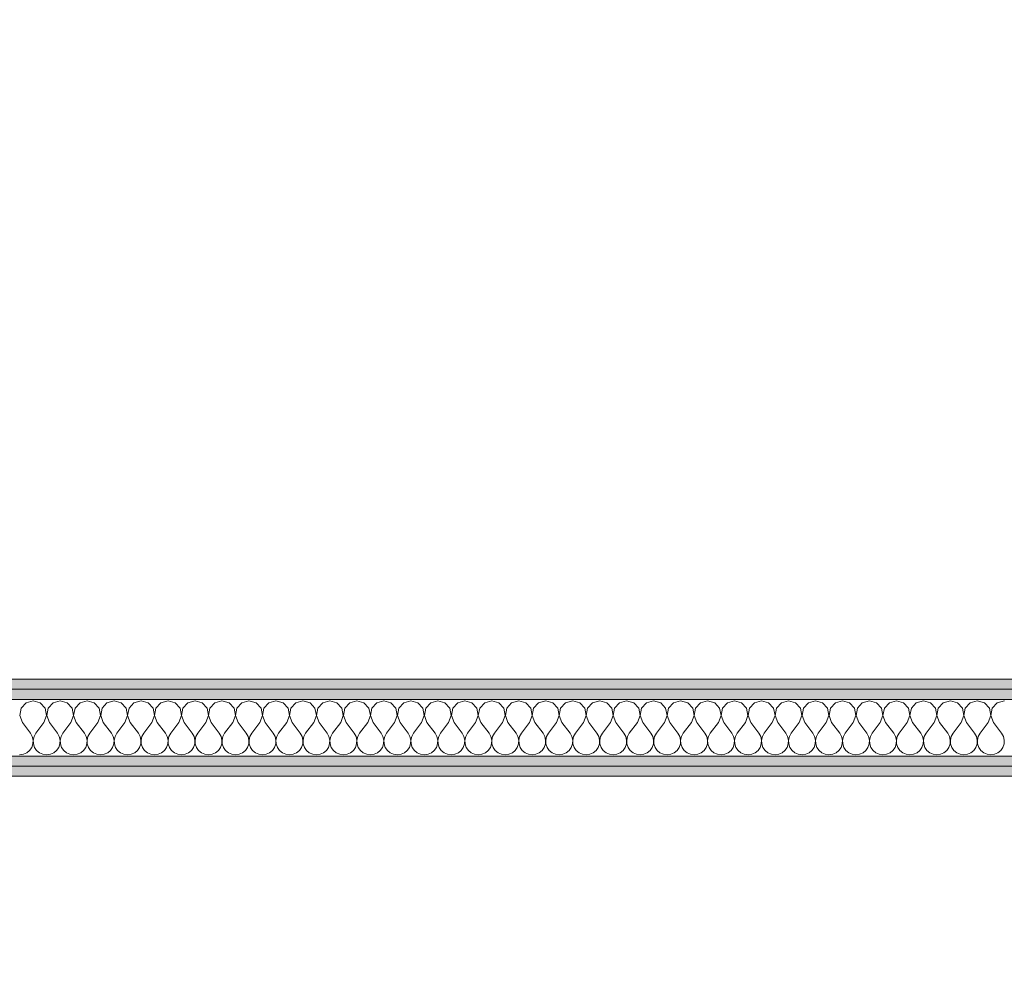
# Model space of a CAD drawing. Header units: millimetres. Extents: x 172139 to 266886, y 89525 to 138225.
# Tile 67 of 72: x 214600 to 215817, y 116825 to 118022. Entities that reach past the tile are written whole.
import ezdxf

# ---------------------------------------------------------------- set-up
doc = ezdxf.new("R2010")
doc.units = ezdxf.units.MM
doc.header["$MEASUREMENT"] = 0
doc.layers.add('ROZBUDOWA_NOWE_DZIAŁOWE', color=7, linetype='Continuous')
for name, color, linetype, lineweight, true_color in [('ROZBUDOWA_NOWE_DZIAŁOWE_Nr_pióra__24', 7, 'Continuous', 15, 0x029e21), ('ROZBUDOWA_NOWE_DZIAŁOWE_Nr_pióra__4', 7, 'Continuous', 13, 0x029e21), ('ROZBUDOWA_NOWE_DZIAŁOWE_Nr_pióra__67', 7, 'Continuous', 13, 0x6a6a6a)]:
    doc.layers.add(name, color=color, linetype=linetype, lineweight=lineweight, true_color=true_color)
doc.layers.add('ROZBUDOWA_NOWE_DZIAŁOWE_Nr_pióra__47', color=7, linetype='Continuous', lineweight=15)
doc.layers.add('STREFA_NOWE_POM_Nr_pióra__121', color=255, linetype='Continuous', lineweight=0)
pattern_1 = [(0, (0, 0), (0, 37.5), [0, -37.5])]

# ---------------------------------------------------------------- blocks, each defined once
blk = doc.blocks.new('*X465')
at = {"layer": 'ROZBUDOWA_NOWE_DZIAŁOWE_Nr_pióra__4', "linetype": 'Continuous'}
for p, q in [((214601.8, 117170.9), (214600.1, 117161.9)), ((214607.9, 117177.6), (214601.8, 117170.9)), ((214616.7, 117180.1), (214607.9, 117177.6)), ((214625.4, 117177.6), (214616.7, 117180.1)), ((214631.6, 117170.9), (214625.4, 117177.6)), ((214633.3, 117161.9), (214631.6, 117170.9)), ((214635.1, 117170.9), (214633.4, 117161.9)), ((214641.2, 117177.6), (214635.1, 117170.9)), ((214650, 117180.1), (214641.2, 117177.6)), ((214658.8, 117177.6), (214650, 117180.1)), ((214664.9, 117170.9), (214658.8, 117177.6)), ((214666.6, 117161.9), (214664.9, 117170.9)), ((214668.4, 117170.9), (214666.7, 117161.9)), ((214674.6, 117177.6), (214668.4, 117170.9)), ((214683.3, 117180.1), (214674.6, 117177.6)), ((214692.1, 117177.6), (214683.3, 117180.1)), ((214698.2, 117170.9), (214692.1, 117177.6)), ((214699.9, 117161.9), (214698.2, 117170.9)), ((214701.8, 117170.9), (214700.1, 117161.9)), ((214707.9, 117177.6), (214701.8, 117170.9)), ((214716.7, 117180.1), (214707.9, 117177.6)), ((214725.4, 117177.6), (214716.7, 117180.1)), ((214731.6, 117170.9), (214725.4, 117177.6)), ((214733.3, 117161.9), (214731.6, 117170.9)), ((214735.1, 117170.9), (214733.4, 117161.9)), ((214741.2, 117177.6), (214735.1, 117170.9)), ((214750, 117180.1), (214741.2, 117177.6)), ((214758.8, 117177.6), (214750, 117180.1)), ((214764.9, 117170.9), (214758.8, 117177.6)), ((214766.6, 117161.9), (214764.9, 117170.9)), ((214768.4, 117170.9), (214766.7, 117161.9)), ((214774.6, 117177.6), (214768.4, 117170.9)), ((214783.3, 117180.1), (214774.6, 117177.6)), ((214792.1, 117177.6), (214783.3, 117180.1)), ((214798.2, 117170.9), (214792.1, 117177.6)), ((214799.9, 117161.9), (214798.2, 117170.9)), ((214801.8, 117170.9), (214800.1, 117161.9)), ((214807.9, 117177.6), (214801.8, 117170.9)), ((214816.7, 117180.1), (214807.9, 117177.6)), ((214825.4, 117177.6), (214816.7, 117180.1)), ((214831.6, 117170.9), (214825.4, 117177.6)), ((214833.3, 117161.9), (214831.6, 117170.9)), ((214835.1, 117170.9), (214833.4, 117161.9)), ((214841.2, 117177.6), (214835.1, 117170.9)), ((214850, 117180.1), (214841.2, 117177.6)), ((214858.8, 117177.6), (214850, 117180.1)), ((214864.9, 117170.9), (214858.8, 117177.6)), ((214866.6, 117161.9), (214864.9, 117170.9)), ((214868.4, 117170.9), (214866.7, 117161.9)), ((214874.6, 117177.6), (214868.4, 117170.9)), ((214883.3, 117180.1), (214874.6, 117177.6)), ((214892.1, 117177.6), (214883.3, 117180.1)), ((214898.2, 117170.9), (214892.1, 117177.6)), ((214899.9, 117161.9), (214898.2, 117170.9)), ((214901.8, 117170.9), (214900.1, 117161.9)), ((214907.9, 117177.6), (214901.8, 117170.9)), ((214916.7, 117180.1), (214907.9, 117177.6)), ((214925.4, 117177.6), (214916.7, 117180.1)), ((214931.6, 117170.9), (214925.4, 117177.6)), ((214933.3, 117161.9), (214931.6, 117170.9)), ((214935.1, 117170.9), (214933.4, 117161.9)), ((214941.2, 117177.6), (214935.1, 117170.9)), ((214950, 117180.1), (214941.2, 117177.6)), ((214958.8, 117177.6), (214950, 117180.1)), ((214964.9, 117170.9), (214958.8, 117177.6)), ((214966.6, 117161.9), (214964.9, 117170.9)), ((214968.4, 117170.9), (214966.7, 117161.9)), ((214974.6, 117177.6), (214968.4, 117170.9)), ((214983.3, 117180.1), (214974.6, 117177.6)), ((214992.1, 117177.6), (214983.3, 117180.1)), ((214998.2, 117170.9), (214992.1, 117177.6)), ((214999.9, 117161.9), (214998.2, 117170.9)), ((215001.8, 117170.9), (215000.1, 117161.9)), ((215007.9, 117177.6), (215001.8, 117170.9)), ((215016.7, 117180.1), (215007.9, 117177.6)), ((215025.4, 117177.6), (215016.7, 117180.1)), ((215031.6, 117170.9), (215025.4, 117177.6)), ((215033.3, 117161.9), (215031.6, 117170.9)), ((215035.1, 117170.9), (215033.4, 117161.9)), ((215041.2, 117177.6), (215035.1, 117170.9)), ((215050, 117180.1), (215041.2, 117177.6)), ((215058.8, 117177.6), (215050, 117180.1)), ((215064.9, 117170.9), (215058.8, 117177.6)), ((215066.6, 117161.9), (215064.9, 117170.9)), ((215068.4, 117170.9), (215066.7, 117161.9)), ((215074.6, 117177.6), (215068.4, 117170.9)), ((215083.3, 117180.1), (215074.6, 117177.6)), ((215092.1, 117177.6), (215083.3, 117180.1)), ((215098.2, 117170.9), (215092.1, 117177.6)), ((215099.9, 117161.9), (215098.2, 117170.9)), ((215101.8, 117170.9), (215100.1, 117161.9)), ((215107.9, 117177.6), (215101.8, 117170.9)), ((215116.7, 117180.1), (215107.9, 117177.6)), ((215125.4, 117177.6), (215116.7, 117180.1)), ((215131.6, 117170.9), (215125.4, 117177.6)), ((215133.3, 117161.9), (215131.6, 117170.9)), ((215135.1, 117170.9), (215133.4, 117161.9)), ((215141.2, 117177.6), (215135.1, 117170.9)), ((215150, 117180.1), (215141.2, 117177.6)), ((215158.8, 117177.6), (215150, 117180.1)), ((215164.9, 117170.9), (215158.8, 117177.6)), ((215166.6, 117161.9), (215164.9, 117170.9)), ((215168.4, 117170.9), (215166.7, 117161.9)), ((215174.6, 117177.6), (215168.4, 117170.9)), ((215183.3, 117180.1), (215174.6, 117177.6)), ((215192.1, 117177.6), (215183.3, 117180.1)), ((215198.2, 117170.9), (215192.1, 117177.6)), ((215199.9, 117161.9), (215198.2, 117170.9)), ((215201.8, 117170.9), (215200.1, 117161.9)), ((215207.9, 117177.6), (215201.8, 117170.9)), ((215216.7, 117180.1), (215207.9, 117177.6)), ((215225.4, 117177.6), (215216.7, 117180.1)), ((215231.6, 117170.9), (215225.4, 117177.6)), ((215233.3, 117161.9), (215231.6, 117170.9)), ((215235.1, 117170.9), (215233.4, 117161.9)), ((215241.2, 117177.6), (215235.1, 117170.9)), ((215250, 117180.1), (215241.2, 117177.6)), ((215258.8, 117177.6), (215250, 117180.1)), ((215264.9, 117170.9), (215258.8, 117177.6)), ((215266.6, 117161.9), (215264.9, 117170.9)), ((215268.4, 117170.9), (215266.7, 117161.9)), ((215274.6, 117177.6), (215268.4, 117170.9)), ((215283.3, 117180.1), (215274.6, 117177.6)), ((215292.1, 117177.6), (215283.3, 117180.1)), ((215298.2, 117170.9), (215292.1, 117177.6)), ((215299.9, 117161.9), (215298.2, 117170.9)), ((215301.8, 117170.9), (215300.1, 117161.9)), ((215307.9, 117177.6), (215301.8, 117170.9)), ((215316.7, 117180.1), (215307.9, 117177.6)), ((215325.4, 117177.6), (215316.7, 117180.1)), ((215331.6, 117170.9), (215325.4, 117177.6)), ((215333.3, 117161.9), (215331.6, 117170.9)), ((215335.1, 117170.9), (215333.4, 117161.9)), ((215341.2, 117177.6), (215335.1, 117170.9)), ((215350, 117180.1), (215341.2, 117177.6)), ((215358.8, 117177.6), (215350, 117180.1)), ((215364.9, 117170.9), (215358.8, 117177.6)), ((215366.6, 117161.9), (215364.9, 117170.9)), ((215368.4, 117170.9), (215366.7, 117161.9)), ((215374.6, 117177.6), (215368.4, 117170.9)), ((215383.3, 117180.1), (215374.6, 117177.6)), ((215392.1, 117177.6), (215383.3, 117180.1)), ((215398.2, 117170.9), (215392.1, 117177.6)), ((215399.9, 117161.9), (215398.2, 117170.9)), ((215401.8, 117170.9), (215400.1, 117161.9)), ((215407.9, 117177.6), (215401.8, 117170.9)), ((215416.7, 117180.1), (215407.9, 117177.6)), ((215425.4, 117177.6), (215416.7, 117180.1)), ((215431.6, 117170.9), (215425.4, 117177.6)), ((215433.3, 117161.9), (215431.6, 117170.9)), ((215435.1, 117170.9), (215433.4, 117161.9)), ((215441.2, 117177.6), (215435.1, 117170.9)), ((215450, 117180.1), (215441.2, 117177.6)), ((215458.8, 117177.6), (215450, 117180.1)), ((215464.9, 117170.9), (215458.8, 117177.6)), ((215466.6, 117161.9), (215464.9, 117170.9)), ((215468.4, 117170.9), (215466.7, 117161.9)), ((215474.6, 117177.6), (215468.4, 117170.9)), ((215483.3, 117180.1), (215474.6, 117177.6)), ((215492.1, 117177.6), (215483.3, 117180.1)), ((215498.2, 117170.9), (215492.1, 117177.6)), ((215499.9, 117161.9), (215498.2, 117170.9)), ((215501.8, 117170.9), (215500.1, 117161.9)), ((215507.9, 117177.6), (215501.8, 117170.9)), ((215516.7, 117180.1), (215507.9, 117177.6)), ((215525.4, 117177.6), (215516.7, 117180.1)), ((215531.6, 117170.9), (215525.4, 117177.6)), ((215533.3, 117161.9), (215531.6, 117170.9)), ((215535.1, 117170.9), (215533.4, 117161.9)), ((215541.2, 117177.6), (215535.1, 117170.9)), ((215550, 117180.1), (215541.2, 117177.6)), ((215558.8, 117177.6), (215550, 117180.1)), ((215564.9, 117170.9), (215558.8, 117177.6)), ((215566.6, 117161.9), (215564.9, 117170.9)), ((215568.4, 117170.9), (215566.7, 117161.9)), ((215574.6, 117177.6), (215568.4, 117170.9)), ((215583.3, 117180.1), (215574.6, 117177.6)), ((215592.1, 117177.6), (215583.3, 117180.1)), ((215598.2, 117170.9), (215592.1, 117177.6)), ((215599.9, 117161.9), (215598.2, 117170.9)), ((215601.8, 117170.9), (215600.1, 117161.9)), ((215607.9, 117177.6), (215601.8, 117170.9)), ((215616.7, 117180.1), (215607.9, 117177.6)), ((215625.4, 117177.6), (215616.7, 117180.1)), ((215631.6, 117170.9), (215625.4, 117177.6)), ((215633.3, 117161.9), (215631.6, 117170.9)), ((215635.1, 117170.9), (215633.4, 117161.9)), ((215641.2, 117177.6), (215635.1, 117170.9)), ((215650, 117180.1), (215641.2, 117177.6)), ((215658.8, 117177.6), (215650, 117180.1)), ((215664.9, 117170.9), (215658.8, 117177.6)), ((215666.6, 117161.9), (215664.9, 117170.9)), ((215668.4, 117170.9), (215666.7, 117161.9)), ((215674.6, 117177.6), (215668.4, 117170.9)), ((215683.3, 117180.1), (215674.6, 117177.6)), ((215692.1, 117177.6), (215683.3, 117180.1)), ((215698.2, 117170.9), (215692.1, 117177.6)), ((215699.9, 117161.9), (215698.2, 117170.9)), ((215701.8, 117170.9), (215700.1, 117161.9)), ((215707.9, 117177.6), (215701.8, 117170.9)), ((215716.7, 117180.1), (215707.9, 117177.6)), ((215725.4, 117177.6), (215716.7, 117180.1)), ((215731.6, 117170.9), (215725.4, 117177.6)), ((215733.3, 117161.9), (215731.6, 117170.9)), ((215735.1, 117170.9), (215733.4, 117161.9)), ((215741.2, 117177.6), (215735.1, 117170.9)), ((215750, 117180.1), (215741.2, 117177.6)), ((215758.8, 117177.6), (215750, 117180.1)), ((215764.9, 117170.9), (215758.8, 117177.6)), ((215766.6, 117161.9), (215764.9, 117170.9)), ((215768.4, 117170.9), (215766.7, 117161.9)), ((215774.6, 117177.6), (215768.4, 117170.9)), ((215783.3, 117180.1), (215774.6, 117177.6)), ((215792.1, 117177.6), (215783.3, 117180.1)), ((215798.2, 117170.9), (215792.1, 117177.6)), ((215799.9, 117161.9), (215798.2, 117170.9)), ((215801.8, 117170.9), (215800.1, 117161.9)), ((215807.9, 117177.6), (215801.8, 117170.9)), ((215816.7, 117180.1), (215807.9, 117177.6)), ((214600.1, 117161.9), (214603.3, 117153.4)), ((214630, 117153.4), (214633.3, 117161.9)), ((214633.4, 117161.9), (214636.7, 117153.4)), ((214663.3, 117153.4), (214666.6, 117161.9)), ((214666.7, 117161.9), (214670, 117153.4)), ((214696.7, 117153.4), (214699.9, 117161.9)), ((214700.1, 117161.9), (214703.3, 117153.4)), ((214730, 117153.4), (214733.3, 117161.9)), ((214733.4, 117161.9), (214736.7, 117153.4)), ((214763.3, 117153.4), (214766.6, 117161.9)), ((214766.7, 117161.9), (214770, 117153.4)), ((214796.7, 117153.4), (214799.9, 117161.9)), ((214800.1, 117161.9), (214803.3, 117153.4)), ((214830, 117153.4), (214833.3, 117161.9)), ((214833.4, 117161.9), (214836.7, 117153.4)), ((214863.3, 117153.4), (214866.6, 117161.9)), ((214866.7, 117161.9), (214870, 117153.4)), ((214896.7, 117153.4), (214899.9, 117161.9)), ((214900.1, 117161.9), (214903.3, 117153.4)), ((214930, 117153.4), (214933.3, 117161.9)), ((214933.4, 117161.9), (214936.7, 117153.4)), ((214963.3, 117153.4), (214966.6, 117161.9)), ((214966.7, 117161.9), (214970, 117153.4)), ((214996.7, 117153.4), (214999.9, 117161.9)), ((215000.1, 117161.9), (215003.3, 117153.4)), ((215030, 117153.4), (215033.3, 117161.9)), ((215033.4, 117161.9), (215036.7, 117153.4)), ((215063.3, 117153.4), (215066.6, 117161.9)), ((215066.7, 117161.9), (215070, 117153.4)), ((215096.7, 117153.4), (215099.9, 117161.9)), ((215100.1, 117161.9), (215103.3, 117153.4)), ((215130, 117153.4), (215133.3, 117161.9)), ((215133.4, 117161.9), (215136.7, 117153.4)), ((215163.3, 117153.4), (215166.6, 117161.9)), ((215166.7, 117161.9), (215170, 117153.4)), ((215196.7, 117153.4), (215199.9, 117161.9)), ((215200.1, 117161.9), (215203.3, 117153.4)), ((215230, 117153.4), (215233.3, 117161.9)), ((215233.4, 117161.9), (215236.7, 117153.4)), ((215263.3, 117153.4), (215266.6, 117161.9)), ((215266.7, 117161.9), (215270, 117153.4)), ((215296.7, 117153.4), (215299.9, 117161.9)), ((215300.1, 117161.9), (215303.3, 117153.4)), ((215330, 117153.4), (215333.3, 117161.9)), ((215333.4, 117161.9), (215336.7, 117153.4)), ((215363.3, 117153.4), (215366.6, 117161.9)), ((215366.7, 117161.9), (215370, 117153.4)), ((215396.7, 117153.4), (215399.9, 117161.9)), ((215400.1, 117161.9), (215403.3, 117153.4)), ((215430, 117153.4), (215433.3, 117161.9)), ((215433.4, 117161.9), (215436.7, 117153.4)), ((215463.3, 117153.4), (215466.6, 117161.9)), ((215466.7, 117161.9), (215470, 117153.4)), ((215496.7, 117153.4), (215499.9, 117161.9)), ((215500.1, 117161.9), (215503.3, 117153.4)), ((215530, 117153.4), (215533.3, 117161.9)), ((215533.4, 117161.9), (215536.7, 117153.4)), ((215563.3, 117153.4), (215566.6, 117161.9)), ((215566.7, 117161.9), (215570, 117153.4)), ((215596.7, 117153.4), (215599.9, 117161.9)), ((215600.1, 117161.9), (215603.3, 117153.4)), ((215630, 117153.4), (215633.3, 117161.9)), ((215633.4, 117161.9), (215636.7, 117153.4)), ((215663.3, 117153.4), (215666.6, 117161.9)), ((215666.7, 117161.9), (215670, 117153.4)), ((215696.7, 117153.4), (215699.9, 117161.9)), ((215700.1, 117161.9), (215703.3, 117153.4)), ((215730, 117153.4), (215733.3, 117161.9)), ((215733.4, 117161.9), (215736.7, 117153.4)), ((215763.3, 117153.4), (215766.6, 117161.9)), ((215766.7, 117161.9), (215770, 117153.4)), ((215796.7, 117153.4), (215799.9, 117161.9)), ((215800.1, 117161.9), (215803.3, 117153.4)), ((214603.3, 117153.4), (214613.3, 117140.1)), ((214630, 117153.4), (214620, 117140.1)), ((214636.7, 117153.4), (214646.7, 117140.1)), ((214663.3, 117153.4), (214653.3, 117140.1)), ((214670, 117153.4), (214680, 117140.1)), ((214696.7, 117153.4), (214686.7, 117140.1)), ((214703.3, 117153.4), (214713.3, 117140.1)), ((214730, 117153.4), (214720, 117140.1)), ((214736.7, 117153.4), (214746.7, 117140.1)), ((214763.3, 117153.4), (214753.3, 117140.1)), ((214770, 117153.4), (214780, 117140.1)), ((214796.7, 117153.4), (214786.7, 117140.1)), ((214803.3, 117153.4), (214813.3, 117140.1)), ((214830, 117153.4), (214820, 117140.1)), ((214836.7, 117153.4), (214846.7, 117140.1)), ((214863.3, 117153.4), (214853.3, 117140.1)), ((214870, 117153.4), (214880, 117140.1)), ((214896.7, 117153.4), (214886.7, 117140.1)), ((214903.3, 117153.4), (214913.3, 117140.1)), ((214930, 117153.4), (214920, 117140.1)), ((214936.7, 117153.4), (214946.7, 117140.1)), ((214963.3, 117153.4), (214953.3, 117140.1)), ((214970, 117153.4), (214980, 117140.1)), ((214996.7, 117153.4), (214986.7, 117140.1)), ((215003.3, 117153.4), (215013.3, 117140.1)), ((215030, 117153.4), (215020, 117140.1)), ((215036.7, 117153.4), (215046.7, 117140.1)), ((215063.3, 117153.4), (215053.3, 117140.1)), ((215070, 117153.4), (215080, 117140.1)), ((215096.7, 117153.4), (215086.7, 117140.1)), ((215103.3, 117153.4), (215113.3, 117140.1)), ((215130, 117153.4), (215120, 117140.1)), ((215136.7, 117153.4), (215146.7, 117140.1)), ((215163.3, 117153.4), (215153.3, 117140.1)), ((215170, 117153.4), (215180, 117140.1)), ((215196.7, 117153.4), (215186.7, 117140.1)), ((215203.3, 117153.4), (215213.3, 117140.1)), ((215230, 117153.4), (215220, 117140.1)), ((215236.7, 117153.4), (215246.7, 117140.1)), ((215263.3, 117153.4), (215253.3, 117140.1)), ((215270, 117153.4), (215280, 117140.1)), ((215296.7, 117153.4), (215286.7, 117140.1)), ((215303.3, 117153.4), (215313.3, 117140.1)), ((215330, 117153.4), (215320, 117140.1)), ((215336.7, 117153.4), (215346.7, 117140.1)), ((215363.3, 117153.4), (215353.3, 117140.1)), ((215370, 117153.4), (215380, 117140.1)), ((215396.7, 117153.4), (215386.7, 117140.1)), ((215403.3, 117153.4), (215413.3, 117140.1)), ((215430, 117153.4), (215420, 117140.1)), ((215436.7, 117153.4), (215446.7, 117140.1)), ((215463.3, 117153.4), (215453.3, 117140.1)), ((215470, 117153.4), (215480, 117140.1)), ((215496.7, 117153.4), (215486.7, 117140.1)), ((215503.3, 117153.4), (215513.3, 117140.1)), ((215530, 117153.4), (215520, 117140.1)), ((215536.7, 117153.4), (215546.7, 117140.1)), ((215563.3, 117153.4), (215553.3, 117140.1)), ((215570, 117153.4), (215580, 117140.1)), ((215596.7, 117153.4), (215586.7, 117140.1)), ((215603.3, 117153.4), (215613.3, 117140.1)), ((215630, 117153.4), (215620, 117140.1)), ((215636.7, 117153.4), (215646.7, 117140.1)), ((215663.3, 117153.4), (215653.3, 117140.1)), ((215670, 117153.4), (215680, 117140.1)), ((215696.7, 117153.4), (215686.7, 117140.1)), ((215703.3, 117153.4), (215713.3, 117140.1)), ((215730, 117153.4), (215720, 117140.1)), ((215736.7, 117153.4), (215746.7, 117140.1)), ((215763.3, 117153.4), (215753.3, 117140.1)), ((215770, 117153.4), (215780, 117140.1)), ((215796.7, 117153.4), (215786.7, 117140.1)), ((215803.3, 117153.4), (215813.3, 117140.1)), ((214615.6, 117136.1), (214613.3, 117140.1)), ((214616.6, 117131.6), (214615.6, 117136.1)), ((214617.8, 117136.1), (214616.7, 117131.6)), ((214620, 117140.1), (214617.8, 117136.1)), ((214648.9, 117136.1), (214646.7, 117140.1)), ((214649.9, 117131.6), (214648.9, 117136.1)), ((214651.1, 117136.1), (214650.1, 117131.6)), ((214653.3, 117140.1), (214651.1, 117136.1)), ((214682.2, 117136.1), (214680, 117140.1)), ((214683.3, 117131.6), (214682.2, 117136.1)), ((214684.4, 117136.1), (214683.4, 117131.6)), ((214686.7, 117140.1), (214684.4, 117136.1)), ((214715.6, 117136.1), (214713.3, 117140.1)), ((214716.6, 117131.6), (214715.6, 117136.1)), ((214717.8, 117136.1), (214716.7, 117131.6)), ((214720, 117140.1), (214717.8, 117136.1)), ((214748.9, 117136.1), (214746.7, 117140.1)), ((214749.9, 117131.6), (214748.9, 117136.1)), ((214751.1, 117136.1), (214750.1, 117131.6)), ((214753.3, 117140.1), (214751.1, 117136.1)), ((214782.2, 117136.1), (214780, 117140.1)), ((214783.3, 117131.6), (214782.2, 117136.1)), ((214784.4, 117136.1), (214783.4, 117131.6)), ((214786.7, 117140.1), (214784.4, 117136.1)), ((214815.6, 117136.1), (214813.3, 117140.1)), ((214816.6, 117131.6), (214815.6, 117136.1)), ((214817.8, 117136.1), (214816.7, 117131.6)), ((214820, 117140.1), (214817.8, 117136.1)), ((214848.9, 117136.1), (214846.7, 117140.1)), ((214849.9, 117131.6), (214848.9, 117136.1)), ((214851.1, 117136.1), (214850.1, 117131.6)), ((214853.3, 117140.1), (214851.1, 117136.1)), ((214882.2, 117136.1), (214880, 117140.1)), ((214883.3, 117131.6), (214882.2, 117136.1)), ((214884.4, 117136.1), (214883.4, 117131.6)), ((214886.7, 117140.1), (214884.4, 117136.1)), ((214915.6, 117136.1), (214913.3, 117140.1)), ((214916.6, 117131.6), (214915.6, 117136.1)), ((214917.8, 117136.1), (214916.7, 117131.6)), ((214920, 117140.1), (214917.8, 117136.1)), ((214948.9, 117136.1), (214946.7, 117140.1)), ((214949.9, 117131.6), (214948.9, 117136.1)), ((214951.1, 117136.1), (214950.1, 117131.6)), ((214953.3, 117140.1), (214951.1, 117136.1)), ((214982.2, 117136.1), (214980, 117140.1)), ((214983.3, 117131.6), (214982.2, 117136.1)), ((214984.4, 117136.1), (214983.4, 117131.6)), ((214986.7, 117140.1), (214984.4, 117136.1)), ((215015.6, 117136.1), (215013.3, 117140.1)), ((215016.6, 117131.6), (215015.6, 117136.1)), ((215017.8, 117136.1), (215016.7, 117131.6)), ((215020, 117140.1), (215017.8, 117136.1)), ((215048.9, 117136.1), (215046.7, 117140.1)), ((215049.9, 117131.6), (215048.9, 117136.1)), ((215051.1, 117136.1), (215050.1, 117131.6)), ((215053.3, 117140.1), (215051.1, 117136.1)), ((215082.2, 117136.1), (215080, 117140.1)), ((215083.3, 117131.6), (215082.2, 117136.1)), ((215084.4, 117136.1), (215083.4, 117131.6)), ((215086.7, 117140.1), (215084.4, 117136.1)), ((215115.6, 117136.1), (215113.3, 117140.1)), ((215116.6, 117131.6), (215115.6, 117136.1)), ((215117.8, 117136.1), (215116.7, 117131.6)), ((215120, 117140.1), (215117.8, 117136.1)), ((215148.9, 117136.1), (215146.7, 117140.1)), ((215149.9, 117131.6), (215148.9, 117136.1)), ((215151.1, 117136.1), (215150.1, 117131.6)), ((215153.3, 117140.1), (215151.1, 117136.1)), ((215182.2, 117136.1), (215180, 117140.1)), ((215183.3, 117131.6), (215182.2, 117136.1)), ((215184.4, 117136.1), (215183.4, 117131.6)), ((215186.7, 117140.1), (215184.4, 117136.1)), ((215215.6, 117136.1), (215213.3, 117140.1)), ((215216.6, 117131.6), (215215.6, 117136.1)), ((215217.8, 117136.1), (215216.7, 117131.6)), ((215220, 117140.1), (215217.8, 117136.1)), ((215248.9, 117136.1), (215246.7, 117140.1)), ((215249.9, 117131.6), (215248.9, 117136.1)), ((215251.1, 117136.1), (215250.1, 117131.6)), ((215253.3, 117140.1), (215251.1, 117136.1)), ((215282.2, 117136.1), (215280, 117140.1)), ((215283.3, 117131.6), (215282.2, 117136.1)), ((215284.4, 117136.1), (215283.4, 117131.6)), ((215286.7, 117140.1), (215284.4, 117136.1)), ((215315.6, 117136.1), (215313.3, 117140.1)), ((215316.6, 117131.6), (215315.6, 117136.1)), ((215317.8, 117136.1), (215316.7, 117131.6)), ((215320, 117140.1), (215317.8, 117136.1)), ((215348.9, 117136.1), (215346.7, 117140.1)), ((215349.9, 117131.6), (215348.9, 117136.1)), ((215351.1, 117136.1), (215350.1, 117131.6)), ((215353.3, 117140.1), (215351.1, 117136.1)), ((215382.2, 117136.1), (215380, 117140.1)), ((215383.3, 117131.6), (215382.2, 117136.1)), ((215384.4, 117136.1), (215383.4, 117131.6)), ((215386.7, 117140.1), (215384.4, 117136.1)), ((215415.6, 117136.1), (215413.3, 117140.1)), ((215416.6, 117131.6), (215415.6, 117136.1)), ((215417.8, 117136.1), (215416.7, 117131.6)), ((215420, 117140.1), (215417.8, 117136.1)), ((215448.9, 117136.1), (215446.7, 117140.1)), ((215449.9, 117131.6), (215448.9, 117136.1)), ((215451.1, 117136.1), (215450.1, 117131.6)), ((215453.3, 117140.1), (215451.1, 117136.1)), ((215482.2, 117136.1), (215480, 117140.1)), ((215483.3, 117131.6), (215482.2, 117136.1)), ((215484.4, 117136.1), (215483.4, 117131.6)), ((215486.7, 117140.1), (215484.4, 117136.1)), ((215515.6, 117136.1), (215513.3, 117140.1)), ((215516.6, 117131.6), (215515.6, 117136.1)), ((215517.8, 117136.1), (215516.7, 117131.6)), ((215520, 117140.1), (215517.8, 117136.1)), ((215548.9, 117136.1), (215546.7, 117140.1)), ((215549.9, 117131.6), (215548.9, 117136.1)), ((215551.1, 117136.1), (215550.1, 117131.6)), ((215553.3, 117140.1), (215551.1, 117136.1)), ((215582.2, 117136.1), (215580, 117140.1)), ((215583.3, 117131.6), (215582.2, 117136.1)), ((215584.4, 117136.1), (215583.4, 117131.6)), ((215586.7, 117140.1), (215584.4, 117136.1)), ((215615.6, 117136.1), (215613.3, 117140.1)), ((215616.6, 117131.6), (215615.6, 117136.1)), ((215617.8, 117136.1), (215616.7, 117131.6)), ((215620, 117140.1), (215617.8, 117136.1)), ((215648.9, 117136.1), (215646.7, 117140.1)), ((215649.9, 117131.6), (215648.9, 117136.1)), ((215651.1, 117136.1), (215650.1, 117131.6)), ((215653.3, 117140.1), (215651.1, 117136.1)), ((215682.2, 117136.1), (215680, 117140.1)), ((215683.3, 117131.6), (215682.2, 117136.1)), ((215684.4, 117136.1), (215683.4, 117131.6)), ((215686.7, 117140.1), (215684.4, 117136.1)), ((215715.6, 117136.1), (215713.3, 117140.1)), ((215716.6, 117131.6), (215715.6, 117136.1)), ((215717.8, 117136.1), (215716.7, 117131.6)), ((215720, 117140.1), (215717.8, 117136.1)), ((215748.9, 117136.1), (215746.7, 117140.1)), ((215749.9, 117131.6), (215748.9, 117136.1)), ((215751.1, 117136.1), (215750.1, 117131.6)), ((215753.3, 117140.1), (215751.1, 117136.1)), ((215782.2, 117136.1), (215780, 117140.1)), ((215783.3, 117131.6), (215782.2, 117136.1)), ((215784.4, 117136.1), (215783.4, 117131.6)), ((215786.7, 117140.1), (215784.4, 117136.1)), ((215815.6, 117136.1), (215813.3, 117140.1)), ((215816.6, 117131.6), (215815.6, 117136.1)), ((214612.3, 117118.9), (214614.9, 117122.6)), ((214614.9, 117122.6), (214616.4, 117127)), ((214616.4, 117127), (214616.6, 117131.6)), ((214616.7, 117131.6), (214617, 117127)), ((214617, 117127), (214618.4, 117122.6)), ((214618.4, 117122.6), (214621, 117118.9)), ((214645.6, 117118.9), (214648.2, 117122.6)), ((214648.2, 117122.6), (214649.7, 117127)), ((214649.7, 117127), (214649.9, 117131.6)), ((214650.1, 117131.6), (214650.3, 117127)), ((214650.3, 117127), (214651.8, 117122.6)), ((214651.8, 117122.6), (214654.4, 117118.9)), ((214679, 117118.9), (214681.6, 117122.6)), ((214681.6, 117122.6), (214683, 117127)), ((214683, 117127), (214683.3, 117131.6)), ((214683.4, 117131.6), (214683.6, 117127)), ((214683.6, 117127), (214685.1, 117122.6)), ((214685.1, 117122.6), (214687.7, 117118.9)), ((214712.3, 117118.9), (214714.9, 117122.6)), ((214714.9, 117122.6), (214716.4, 117127)), ((214716.4, 117127), (214716.6, 117131.6)), ((214716.7, 117131.6), (214717, 117127)), ((214717, 117127), (214718.4, 117122.6)), ((214718.4, 117122.6), (214721, 117118.9)), ((214745.6, 117118.9), (214748.2, 117122.6)), ((214748.2, 117122.6), (214749.7, 117127)), ((214749.7, 117127), (214749.9, 117131.6)), ((214750.1, 117131.6), (214750.3, 117127)), ((214750.3, 117127), (214751.8, 117122.6)), ((214751.8, 117122.6), (214754.4, 117118.9)), ((214779, 117118.9), (214781.6, 117122.6)), ((214781.6, 117122.6), (214783, 117127)), ((214783, 117127), (214783.3, 117131.6)), ((214783.4, 117131.6), (214783.6, 117127)), ((214783.6, 117127), (214785.1, 117122.6)), ((214785.1, 117122.6), (214787.7, 117118.9)), ((214812.3, 117118.9), (214814.9, 117122.6)), ((214814.9, 117122.6), (214816.4, 117127)), ((214816.4, 117127), (214816.6, 117131.6)), ((214816.7, 117131.6), (214817, 117127)), ((214817, 117127), (214818.4, 117122.6)), ((214818.4, 117122.6), (214821, 117118.9)), ((214845.6, 117118.9), (214848.2, 117122.6)), ((214848.2, 117122.6), (214849.7, 117127)), ((214849.7, 117127), (214849.9, 117131.6)), ((214850.1, 117131.6), (214850.3, 117127)), ((214850.3, 117127), (214851.8, 117122.6)), ((214851.8, 117122.6), (214854.4, 117118.9)), ((214879, 117118.9), (214881.6, 117122.6)), ((214881.6, 117122.6), (214883, 117127)), ((214883, 117127), (214883.3, 117131.6)), ((214883.4, 117131.6), (214883.6, 117127)), ((214883.6, 117127), (214885.1, 117122.6)), ((214885.1, 117122.6), (214887.7, 117118.9)), ((214912.3, 117118.9), (214914.9, 117122.6)), ((214914.9, 117122.6), (214916.4, 117127)), ((214916.4, 117127), (214916.6, 117131.6)), ((214916.7, 117131.6), (214917, 117127)), ((214917, 117127), (214918.4, 117122.6)), ((214918.4, 117122.6), (214921, 117118.9)), ((214945.6, 117118.9), (214948.2, 117122.6)), ((214948.2, 117122.6), (214949.7, 117127)), ((214949.7, 117127), (214949.9, 117131.6)), ((214950.1, 117131.6), (214950.3, 117127)), ((214950.3, 117127), (214951.8, 117122.6)), ((214951.8, 117122.6), (214954.4, 117118.9)), ((214979, 117118.9), (214981.6, 117122.6)), ((214981.6, 117122.6), (214983, 117127)), ((214983, 117127), (214983.3, 117131.6)), ((214983.4, 117131.6), (214983.6, 117127)), ((214983.6, 117127), (214985.1, 117122.6)), ((214985.1, 117122.6), (214987.7, 117118.9)), ((215012.3, 117118.9), (215014.9, 117122.6)), ((215014.9, 117122.6), (215016.4, 117127)), ((215016.4, 117127), (215016.6, 117131.6)), ((215016.7, 117131.6), (215017, 117127)), ((215017, 117127), (215018.4, 117122.6)), ((215018.4, 117122.6), (215021, 117118.9)), ((215045.6, 117118.9), (215048.2, 117122.6)), ((215048.2, 117122.6), (215049.7, 117127)), ((215049.7, 117127), (215049.9, 117131.6)), ((215050.1, 117131.6), (215050.3, 117127)), ((215050.3, 117127), (215051.8, 117122.6)), ((215051.8, 117122.6), (215054.4, 117118.9)), ((215079, 117118.9), (215081.6, 117122.6)), ((215081.6, 117122.6), (215083, 117127)), ((215083, 117127), (215083.3, 117131.6)), ((215083.4, 117131.6), (215083.6, 117127)), ((215083.6, 117127), (215085.1, 117122.6)), ((215085.1, 117122.6), (215087.7, 117118.9)), ((215112.3, 117118.9), (215114.9, 117122.6)), ((215114.9, 117122.6), (215116.4, 117127)), ((215116.4, 117127), (215116.6, 117131.6)), ((215116.7, 117131.6), (215117, 117127)), ((215117, 117127), (215118.4, 117122.6)), ((215118.4, 117122.6), (215121, 117118.9)), ((215145.6, 117118.9), (215148.2, 117122.6)), ((215148.2, 117122.6), (215149.7, 117127)), ((215149.7, 117127), (215149.9, 117131.6)), ((215150.1, 117131.6), (215150.3, 117127)), ((215150.3, 117127), (215151.8, 117122.6)), ((215151.8, 117122.6), (215154.4, 117118.9)), ((215179, 117118.9), (215181.6, 117122.6)), ((215181.6, 117122.6), (215183, 117127)), ((215183, 117127), (215183.3, 117131.6)), ((215183.4, 117131.6), (215183.6, 117127)), ((215183.6, 117127), (215185.1, 117122.6)), ((215185.1, 117122.6), (215187.7, 117118.9)), ((215212.3, 117118.9), (215214.9, 117122.6)), ((215214.9, 117122.6), (215216.4, 117127)), ((215216.4, 117127), (215216.6, 117131.6)), ((215216.7, 117131.6), (215217, 117127)), ((215217, 117127), (215218.4, 117122.6)), ((215218.4, 117122.6), (215221, 117118.9)), ((215245.6, 117118.9), (215248.2, 117122.6)), ((215248.2, 117122.6), (215249.7, 117127)), ((215249.7, 117127), (215249.9, 117131.6)), ((215250.1, 117131.6), (215250.3, 117127)), ((215250.3, 117127), (215251.8, 117122.6)), ((215251.8, 117122.6), (215254.4, 117118.9)), ((215279, 117118.9), (215281.6, 117122.6)), ((215281.6, 117122.6), (215283, 117127)), ((215283, 117127), (215283.3, 117131.6)), ((215283.4, 117131.6), (215283.6, 117127)), ((215283.6, 117127), (215285.1, 117122.6)), ((215285.1, 117122.6), (215287.7, 117118.9)), ((215312.3, 117118.9), (215314.9, 117122.6)), ((215314.9, 117122.6), (215316.4, 117127)), ((215316.4, 117127), (215316.6, 117131.6)), ((215316.7, 117131.6), (215317, 117127)), ((215317, 117127), (215318.4, 117122.6)), ((215318.4, 117122.6), (215321, 117118.9)), ((215345.6, 117118.9), (215348.2, 117122.6)), ((215348.2, 117122.6), (215349.7, 117127)), ((215349.7, 117127), (215349.9, 117131.6)), ((215350.1, 117131.6), (215350.3, 117127)), ((215350.3, 117127), (215351.8, 117122.6)), ((215351.8, 117122.6), (215354.4, 117118.9)), ((215379, 117118.9), (215381.6, 117122.6)), ((215381.6, 117122.6), (215383, 117127)), ((215383, 117127), (215383.3, 117131.6)), ((215383.4, 117131.6), (215383.6, 117127)), ((215383.6, 117127), (215385.1, 117122.6)), ((215385.1, 117122.6), (215387.7, 117118.9)), ((215412.3, 117118.9), (215414.9, 117122.6)), ((215414.9, 117122.6), (215416.4, 117127)), ((215416.4, 117127), (215416.6, 117131.6)), ((215416.7, 117131.6), (215417, 117127)), ((215417, 117127), (215418.4, 117122.6)), ((215418.4, 117122.6), (215421, 117118.9)), ((215445.6, 117118.9), (215448.2, 117122.6)), ((215448.2, 117122.6), (215449.7, 117127)), ((215449.7, 117127), (215449.9, 117131.6)), ((215450.1, 117131.6), (215450.3, 117127)), ((215450.3, 117127), (215451.8, 117122.6)), ((215451.8, 117122.6), (215454.4, 117118.9)), ((215479, 117118.9), (215481.6, 117122.6)), ((215481.6, 117122.6), (215483, 117127)), ((215483, 117127), (215483.3, 117131.6)), ((215483.4, 117131.6), (215483.6, 117127)), ((215483.6, 117127), (215485.1, 117122.6)), ((215485.1, 117122.6), (215487.7, 117118.9)), ((215512.3, 117118.9), (215514.9, 117122.6)), ((215514.9, 117122.6), (215516.4, 117127)), ((215516.4, 117127), (215516.6, 117131.6)), ((215516.7, 117131.6), (215517, 117127)), ((215517, 117127), (215518.4, 117122.6)), ((215518.4, 117122.6), (215521, 117118.9)), ((215545.6, 117118.9), (215548.2, 117122.6)), ((215548.2, 117122.6), (215549.7, 117127)), ((215549.7, 117127), (215549.9, 117131.6)), ((215550.1, 117131.6), (215550.3, 117127)), ((215550.3, 117127), (215551.8, 117122.6)), ((215551.8, 117122.6), (215554.4, 117118.9)), ((215579, 117118.9), (215581.6, 117122.6)), ((215581.6, 117122.6), (215583, 117127)), ((215583, 117127), (215583.3, 117131.6)), ((215583.4, 117131.6), (215583.6, 117127)), ((215583.6, 117127), (215585.1, 117122.6)), ((215585.1, 117122.6), (215587.7, 117118.9)), ((215612.3, 117118.9), (215614.9, 117122.6)), ((215614.9, 117122.6), (215616.4, 117127)), ((215616.4, 117127), (215616.6, 117131.6)), ((215616.7, 117131.6), (215617, 117127)), ((215617, 117127), (215618.4, 117122.6)), ((215618.4, 117122.6), (215621, 117118.9)), ((215645.6, 117118.9), (215648.2, 117122.6)), ((215648.2, 117122.6), (215649.7, 117127)), ((215649.7, 117127), (215649.9, 117131.6)), ((215650.1, 117131.6), (215650.3, 117127)), ((215650.3, 117127), (215651.8, 117122.6)), ((215651.8, 117122.6), (215654.4, 117118.9)), ((215679, 117118.9), (215681.6, 117122.6)), ((215681.6, 117122.6), (215683, 117127)), ((215683, 117127), (215683.3, 117131.6)), ((215683.4, 117131.6), (215683.6, 117127)), ((215683.6, 117127), (215685.1, 117122.6)), ((215685.1, 117122.6), (215687.7, 117118.9)), ((215712.3, 117118.9), (215714.9, 117122.6)), ((215714.9, 117122.6), (215716.4, 117127)), ((215716.4, 117127), (215716.6, 117131.6)), ((215716.7, 117131.6), (215717, 117127)), ((215717, 117127), (215718.4, 117122.6)), ((215718.4, 117122.6), (215721, 117118.9)), ((215745.6, 117118.9), (215748.2, 117122.6)), ((215748.2, 117122.6), (215749.7, 117127)), ((215749.7, 117127), (215749.9, 117131.6)), ((215750.1, 117131.6), (215750.3, 117127)), ((215750.3, 117127), (215751.8, 117122.6)), ((215751.8, 117122.6), (215754.4, 117118.9)), ((215779, 117118.9), (215781.6, 117122.6)), ((215781.6, 117122.6), (215783, 117127)), ((215783, 117127), (215783.3, 117131.6)), ((215783.4, 117131.6), (215783.6, 117127)), ((215783.6, 117127), (215785.1, 117122.6)), ((215785.1, 117122.6), (215787.7, 117118.9)), ((215812.3, 117118.9), (215814.9, 117122.6)), ((215814.9, 117122.6), (215816.4, 117127)), ((215816.4, 117127), (215816.6, 117131.6)), ((214600, 117113.4), (214604.6, 117114.1)), ((214604.6, 117114.1), (214608.8, 117115.9)), ((214608.8, 117115.9), (214612.3, 117118.9)), ((214621, 117118.9), (214624.6, 117115.9)), ((214624.6, 117115.9), (214628.8, 117114.1)), ((214628.8, 117114.1), (214633.3, 117113.4)), ((214633.3, 117113.4), (214637.9, 117114.1)), ((214637.9, 117114.1), (214642.1, 117115.9)), ((214642.1, 117115.9), (214645.6, 117118.9)), ((214654.4, 117118.9), (214657.9, 117115.9)), ((214657.9, 117115.9), (214662.1, 117114.1)), ((214662.1, 117114.1), (214666.7, 117113.4)), ((214666.7, 117113.4), (214671.2, 117114.1)), ((214671.2, 117114.1), (214675.4, 117115.9)), ((214675.4, 117115.9), (214679, 117118.9)), ((214687.7, 117118.9), (214691.2, 117115.9)), ((214691.2, 117115.9), (214695.4, 117114.1)), ((214695.4, 117114.1), (214700, 117113.4)), ((214700, 117113.4), (214704.6, 117114.1)), ((214704.6, 117114.1), (214708.8, 117115.9)), ((214708.8, 117115.9), (214712.3, 117118.9)), ((214721, 117118.9), (214724.6, 117115.9)), ((214724.6, 117115.9), (214728.8, 117114.1)), ((214728.8, 117114.1), (214733.3, 117113.4)), ((214733.3, 117113.4), (214737.9, 117114.1)), ((214737.9, 117114.1), (214742.1, 117115.9)), ((214742.1, 117115.9), (214745.6, 117118.9)), ((214754.4, 117118.9), (214757.9, 117115.9)), ((214757.9, 117115.9), (214762.1, 117114.1)), ((214762.1, 117114.1), (214766.7, 117113.4)), ((214766.7, 117113.4), (214771.2, 117114.1)), ((214771.2, 117114.1), (214775.4, 117115.9)), ((214775.4, 117115.9), (214779, 117118.9)), ((214787.7, 117118.9), (214791.2, 117115.9)), ((214791.2, 117115.9), (214795.4, 117114.1)), ((214795.4, 117114.1), (214800, 117113.4)), ((214800, 117113.4), (214804.6, 117114.1)), ((214804.6, 117114.1), (214808.8, 117115.9)), ((214808.8, 117115.9), (214812.3, 117118.9)), ((214821, 117118.9), (214824.6, 117115.9)), ((214824.6, 117115.9), (214828.8, 117114.1)), ((214828.8, 117114.1), (214833.3, 117113.4)), ((214833.3, 117113.4), (214837.9, 117114.1)), ((214837.9, 117114.1), (214842.1, 117115.9)), ((214842.1, 117115.9), (214845.6, 117118.9)), ((214854.4, 117118.9), (214857.9, 117115.9)), ((214857.9, 117115.9), (214862.1, 117114.1)), ((214862.1, 117114.1), (214866.7, 117113.4)), ((214866.7, 117113.4), (214871.2, 117114.1)), ((214871.2, 117114.1), (214875.4, 117115.9)), ((214875.4, 117115.9), (214879, 117118.9)), ((214887.7, 117118.9), (214891.2, 117115.9)), ((214891.2, 117115.9), (214895.4, 117114.1)), ((214895.4, 117114.1), (214900, 117113.4)), ((214900, 117113.4), (214904.6, 117114.1)), ((214904.6, 117114.1), (214908.8, 117115.9)), ((214908.8, 117115.9), (214912.3, 117118.9)), ((214921, 117118.9), (214924.6, 117115.9)), ((214924.6, 117115.9), (214928.8, 117114.1)), ((214928.8, 117114.1), (214933.3, 117113.4)), ((214933.3, 117113.4), (214937.9, 117114.1)), ((214937.9, 117114.1), (214942.1, 117115.9)), ((214942.1, 117115.9), (214945.6, 117118.9)), ((214954.4, 117118.9), (214957.9, 117115.9)), ((214957.9, 117115.9), (214962.1, 117114.1)), ((214962.1, 117114.1), (214966.7, 117113.4)), ((214966.7, 117113.4), (214971.2, 117114.1)), ((214971.2, 117114.1), (214975.4, 117115.9)), ((214975.4, 117115.9), (214979, 117118.9)), ((214987.7, 117118.9), (214991.2, 117115.9)), ((214991.2, 117115.9), (214995.4, 117114.1)), ((214995.4, 117114.1), (215000, 117113.4)), ((215000, 117113.4), (215004.6, 117114.1)), ((215004.6, 117114.1), (215008.8, 117115.9)), ((215008.8, 117115.9), (215012.3, 117118.9)), ((215021, 117118.9), (215024.6, 117115.9)), ((215024.6, 117115.9), (215028.8, 117114.1)), ((215028.8, 117114.1), (215033.3, 117113.4)), ((215033.3, 117113.4), (215037.9, 117114.1)), ((215037.9, 117114.1), (215042.1, 117115.9)), ((215042.1, 117115.9), (215045.6, 117118.9)), ((215054.4, 117118.9), (215057.9, 117115.9)), ((215057.9, 117115.9), (215062.1, 117114.1)), ((215062.1, 117114.1), (215066.7, 117113.4)), ((215066.7, 117113.4), (215071.2, 117114.1)), ((215071.2, 117114.1), (215075.4, 117115.9)), ((215075.4, 117115.9), (215079, 117118.9)), ((215087.7, 117118.9), (215091.2, 117115.9)), ((215091.2, 117115.9), (215095.4, 117114.1)), ((215095.4, 117114.1), (215100, 117113.4)), ((215100, 117113.4), (215104.6, 117114.1)), ((215104.6, 117114.1), (215108.8, 117115.9)), ((215108.8, 117115.9), (215112.3, 117118.9)), ((215121, 117118.9), (215124.6, 117115.9)), ((215124.6, 117115.9), (215128.8, 117114.1)), ((215128.8, 117114.1), (215133.3, 117113.4)), ((215133.3, 117113.4), (215137.9, 117114.1)), ((215137.9, 117114.1), (215142.1, 117115.9)), ((215142.1, 117115.9), (215145.6, 117118.9)), ((215154.4, 117118.9), (215157.9, 117115.9)), ((215157.9, 117115.9), (215162.1, 117114.1)), ((215162.1, 117114.1), (215166.7, 117113.4)), ((215166.7, 117113.4), (215171.2, 117114.1)), ((215171.2, 117114.1), (215175.4, 117115.9)), ((215175.4, 117115.9), (215179, 117118.9)), ((215187.7, 117118.9), (215191.2, 117115.9)), ((215191.2, 117115.9), (215195.4, 117114.1)), ((215195.4, 117114.1), (215200, 117113.4)), ((215200, 117113.4), (215204.6, 117114.1)), ((215204.6, 117114.1), (215208.8, 117115.9)), ((215208.8, 117115.9), (215212.3, 117118.9)), ((215221, 117118.9), (215224.6, 117115.9)), ((215224.6, 117115.9), (215228.8, 117114.1)), ((215228.8, 117114.1), (215233.3, 117113.4)), ((215233.3, 117113.4), (215237.9, 117114.1)), ((215237.9, 117114.1), (215242.1, 117115.9)), ((215242.1, 117115.9), (215245.6, 117118.9)), ((215254.4, 117118.9), (215257.9, 117115.9)), ((215257.9, 117115.9), (215262.1, 117114.1)), ((215262.1, 117114.1), (215266.7, 117113.4)), ((215266.7, 117113.4), (215271.2, 117114.1)), ((215271.2, 117114.1), (215275.4, 117115.9)), ((215275.4, 117115.9), (215279, 117118.9)), ((215287.7, 117118.9), (215291.2, 117115.9)), ((215291.2, 117115.9), (215295.4, 117114.1)), ((215295.4, 117114.1), (215300, 117113.4)), ((215300, 117113.4), (215304.6, 117114.1)), ((215304.6, 117114.1), (215308.8, 117115.9)), ((215308.8, 117115.9), (215312.3, 117118.9)), ((215321, 117118.9), (215324.6, 117115.9)), ((215324.6, 117115.9), (215328.8, 117114.1)), ((215328.8, 117114.1), (215333.3, 117113.4)), ((215333.3, 117113.4), (215337.9, 117114.1)), ((215337.9, 117114.1), (215342.1, 117115.9)), ((215342.1, 117115.9), (215345.6, 117118.9)), ((215354.4, 117118.9), (215357.9, 117115.9)), ((215357.9, 117115.9), (215362.1, 117114.1)), ((215362.1, 117114.1), (215366.7, 117113.4)), ((215366.7, 117113.4), (215371.2, 117114.1)), ((215371.2, 117114.1), (215375.4, 117115.9)), ((215375.4, 117115.9), (215379, 117118.9)), ((215387.7, 117118.9), (215391.2, 117115.9)), ((215391.2, 117115.9), (215395.4, 117114.1)), ((215395.4, 117114.1), (215400, 117113.4)), ((215400, 117113.4), (215404.6, 117114.1)), ((215404.6, 117114.1), (215408.8, 117115.9)), ((215408.8, 117115.9), (215412.3, 117118.9)), ((215421, 117118.9), (215424.6, 117115.9)), ((215424.6, 117115.9), (215428.8, 117114.1)), ((215428.8, 117114.1), (215433.3, 117113.4)), ((215433.3, 117113.4), (215437.9, 117114.1)), ((215437.9, 117114.1), (215442.1, 117115.9)), ((215442.1, 117115.9), (215445.6, 117118.9)), ((215454.4, 117118.9), (215457.9, 117115.9)), ((215457.9, 117115.9), (215462.1, 117114.1)), ((215462.1, 117114.1), (215466.7, 117113.4)), ((215466.7, 117113.4), (215471.2, 117114.1)), ((215471.2, 117114.1), (215475.4, 117115.9)), ((215475.4, 117115.9), (215479, 117118.9)), ((215487.7, 117118.9), (215491.2, 117115.9)), ((215491.2, 117115.9), (215495.4, 117114.1)), ((215495.4, 117114.1), (215500, 117113.4)), ((215500, 117113.4), (215504.6, 117114.1)), ((215504.6, 117114.1), (215508.8, 117115.9)), ((215508.8, 117115.9), (215512.3, 117118.9)), ((215521, 117118.9), (215524.6, 117115.9)), ((215524.6, 117115.9), (215528.8, 117114.1)), ((215528.8, 117114.1), (215533.3, 117113.4)), ((215533.3, 117113.4), (215537.9, 117114.1)), ((215537.9, 117114.1), (215542.1, 117115.9)), ((215542.1, 117115.9), (215545.6, 117118.9)), ((215554.4, 117118.9), (215557.9, 117115.9)), ((215557.9, 117115.9), (215562.1, 117114.1)), ((215562.1, 117114.1), (215566.7, 117113.4)), ((215566.7, 117113.4), (215571.2, 117114.1)), ((215571.2, 117114.1), (215575.4, 117115.9)), ((215575.4, 117115.9), (215579, 117118.9)), ((215587.7, 117118.9), (215591.2, 117115.9)), ((215591.2, 117115.9), (215595.4, 117114.1)), ((215595.4, 117114.1), (215600, 117113.4)), ((215600, 117113.4), (215604.6, 117114.1)), ((215604.6, 117114.1), (215608.8, 117115.9)), ((215608.8, 117115.9), (215612.3, 117118.9)), ((215621, 117118.9), (215624.6, 117115.9)), ((215624.6, 117115.9), (215628.8, 117114.1)), ((215628.8, 117114.1), (215633.3, 117113.4)), ((215633.3, 117113.4), (215637.9, 117114.1)), ((215637.9, 117114.1), (215642.1, 117115.9)), ((215642.1, 117115.9), (215645.6, 117118.9)), ((215654.4, 117118.9), (215657.9, 117115.9)), ((215657.9, 117115.9), (215662.1, 117114.1)), ((215662.1, 117114.1), (215666.7, 117113.4)), ((215666.7, 117113.4), (215671.2, 117114.1)), ((215671.2, 117114.1), (215675.4, 117115.9)), ((215675.4, 117115.9), (215679, 117118.9)), ((215687.7, 117118.9), (215691.2, 117115.9)), ((215691.2, 117115.9), (215695.4, 117114.1)), ((215695.4, 117114.1), (215700, 117113.4)), ((215700, 117113.4), (215704.6, 117114.1)), ((215704.6, 117114.1), (215708.8, 117115.9)), ((215708.8, 117115.9), (215712.3, 117118.9)), ((215721, 117118.9), (215724.6, 117115.9)), ((215724.6, 117115.9), (215728.8, 117114.1)), ((215728.8, 117114.1), (215733.3, 117113.4)), ((215733.3, 117113.4), (215737.9, 117114.1)), ((215737.9, 117114.1), (215742.1, 117115.9)), ((215742.1, 117115.9), (215745.6, 117118.9)), ((215754.4, 117118.9), (215757.9, 117115.9)), ((215757.9, 117115.9), (215762.1, 117114.1)), ((215762.1, 117114.1), (215766.7, 117113.4)), ((215766.7, 117113.4), (215771.2, 117114.1)), ((215771.2, 117114.1), (215775.4, 117115.9)), ((215775.4, 117115.9), (215779, 117118.9)), ((215787.7, 117118.9), (215791.2, 117115.9)), ((215791.2, 117115.9), (215795.4, 117114.1)), ((215795.4, 117114.1), (215800, 117113.4)), ((215800, 117113.4), (215804.6, 117114.1)), ((215804.6, 117114.1), (215808.8, 117115.9)), ((215808.8, 117115.9), (215812.3, 117118.9))]:
    blk.add_line(p, q, dxfattribs=at)
blk = doc.blocks.new('Ściana_124', base_point=(212316.5, 117206.8))
at = {"layer": 'ROZBUDOWA_NOWE_DZIAŁOWE_Nr_pióra__24', "linetype": 'Continuous'}
h = blk.add_hatch(dxfattribs=at)
h.set_pattern_fill('Gips', color=256, style=0, pattern_type=2)
h.set_pattern_definition(pattern_1)
h.paths.add_polyline_path([(216210.8, 117206.8), (212316.5, 117206.8), (212316.5, 117194.3), (216210.8, 117194.3)])
h = blk.add_hatch(dxfattribs=at)
h.set_pattern_fill('Gips', color=256, style=0, pattern_type=2)
h.set_pattern_definition(pattern_1)
h.paths.add_polyline_path([(216210.8, 117194.3), (212316.5, 117194.3), (212316.5, 117181.8), (216210.8, 117181.8)])
h = blk.add_hatch(dxfattribs=at)
h.set_pattern_fill('Gips', color=256, style=0, pattern_type=2)
h.set_pattern_definition(pattern_1)
h.paths.add_polyline_path([(212316.5, 117099.3), (216210.8, 117099.3), (216210.8, 117111.8), (212316.5, 117111.8)])
h = blk.add_hatch(dxfattribs=at)
h.set_pattern_fill('Gips', color=256, style=0, pattern_type=2)
h.set_pattern_definition(pattern_1)
h.paths.add_polyline_path([(212316.5, 117086.8), (216210.8, 117086.8), (216210.8, 117099.3), (212316.5, 117099.3)])
at = {"layer": 'ROZBUDOWA_NOWE_DZIAŁOWE_Nr_pióra__47', "linetype": 'Continuous', "flags": 128}
for points in [[(216210.8, 117206.8), (212316.5, 117206.8)], [(212316.5, 117086.8), (216210.8, 117086.8)]]:
    blk.add_lwpolyline(points, dxfattribs=at)
at = {"layer": 'ROZBUDOWA_NOWE_DZIAŁOWE_Nr_pióra__67', "linetype": 'Continuous'}
for p, q in [((216210.8, 117194.3), (212316.5, 117194.3)), ((216210.8, 117181.8), (212316.5, 117181.8)), ((212316.5, 117111.8), (216210.8, 117111.8)), ((212316.5, 117099.3), (216210.8, 117099.3))]:
    blk.add_line(p, q, dxfattribs=at)
at = {"layer": 'ROZBUDOWA_NOWE_DZIAŁOWE'}
blk.add_blockref('*X465', (0, 0), dxfattribs=at)

msp = doc.modelspace()

# ---------------------------------------------------------------- linework, layer by layer
at = {"layer": 'STREFA_NOWE_POM_Nr_pióra__121', "linetype": 'Continuous', "flags": 128}
for points in [[(216210.8, 119674.7), (216210.8, 121145.6), (212316.5, 121145.6), (212316.5, 117206.8), (216210.8, 117206.8)], [(216210.8, 117086.8), (212316.5, 117086.8), (212316.5, 115826.1), (212310.6, 115586.8), (214176.7, 115586.8), (215056.7, 115586.8), (215750.3, 115586.8), (216203.5, 115586.8), (216210.8, 115862.5)]]:
    msp.add_lwpolyline(points, close=True, dxfattribs=at)

# ---------------------------------------------------------------- block references
at = {"layer": 'ROZBUDOWA_NOWE_DZIAŁOWE'}
msp.add_blockref('Ściana_124', (212316.5, 117206.8), dxfattribs=at)

doc.saveas('drawing.dxf')
